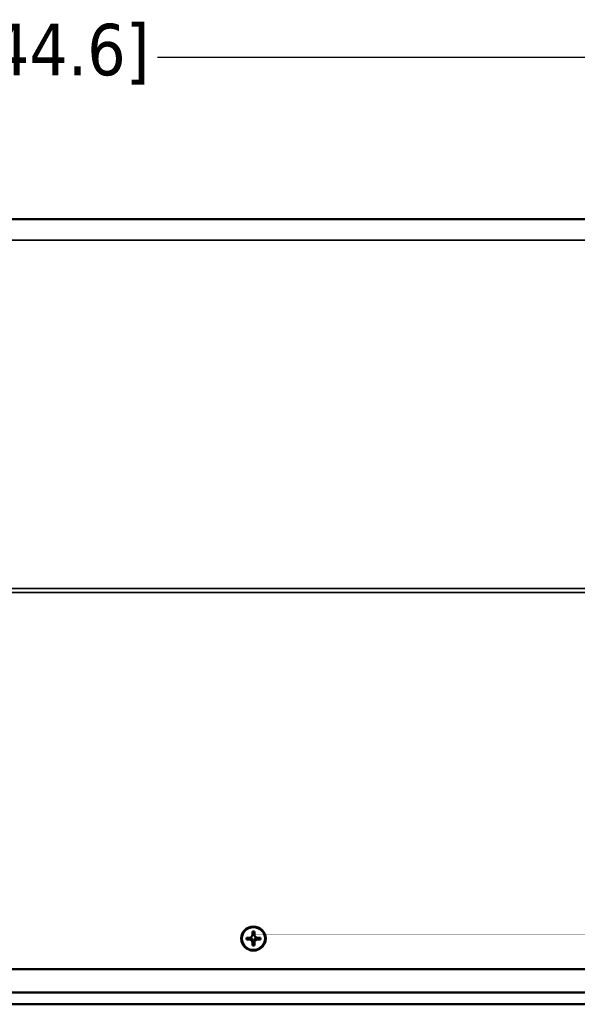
# Model space of a CAD drawing. Header units: inches. Extents: x 1.9 to 64.4, y 1.6 to 69.2.
# Tile 4 of 195: x 41 to 46.4, y 3.3 to 12.9. Entities that reach past the tile are written whole.
import ezdxf

# ---------------------------------------------------------------- set-up
doc = ezdxf.new("R2010")
doc.units = ezdxf.units.IN
doc.header["$MEASUREMENT"] = 0
for name, color, linetype, lineweight in [('Dimension (ANSI)', 7, 'Continuous', 25), ('Visible (ANSI)', 7, 'Continuous', 50), ('Visible Narrow (ANSI)', 7, 'Continuous', 35)]:
    doc.layers.add(name, color=color, linetype=linetype, lineweight=lineweight)
doc.styles.add('Note Text (ANSI)', font='tahoma.ttf')
doc.dimstyles.new('Default (ANSI)', dxfattribs={"dimtxt": 0.5, "dimasz": 0.098425, "dimexe": 0.125, "dimexo": 0.0625, "dimgap": 0.031496, "dimtad": 0, "dimtih": 1, "dimtoh": 1, "dimrnd": 1e-08, "dimzin": 4, "dimdsep": 46, "dimtxsty": 'Note Text (ANSI)', "dimcen": 0.09, "dimdle": 0.393701, "dimclrd": 256, "dimclre": 256, "dimclrt": 256, "dimadec": 0, "dimazin": 1, "dimtfac": 1, "dimtofl": 0, "dimtmove": 0, "dimatfit": 3, "dimfxl": 1, "dimtolj": 1, "dimtzin": 4, "dimlwd": -1, "dimlwe": -1, "dimarcsym": 0})

# ---------------------------------------------------------------- blocks, each defined once
blk = doc.blocks.new('*D12')
at = {"layer": 'Defpoints', "color": 0}
for p in [(58.875, 12.5238), (21.685, 10.949), (58.875, 10.949)]:
    blk.add_point(p, dxfattribs=at)
at = {"layer": 'Dimension (ANSI)'}
for p, q in [((21.685, 11.0115), (21.685, 12.6488)), ((58.875, 11.0115), (58.875, 12.6488)), ((21.7834, 12.5238), (38.2121, 12.5238)), ((58.7766, 12.5238), (42.3479, 12.5238))]:
    blk.add_line(p, q, dxfattribs=at)
for points in [[(21.7834, 12.5403), (21.7834, 12.5074), (21.685, 12.5238)], [(58.7766, 12.5403), (58.7766, 12.5074), (58.875, 12.5238)]]:
    blk.add_solid(points, dxfattribs=at)
at = {"layer": 'Dimension (ANSI)', "insert": (38.2435, 12.8509), "char_height": 0.5, "attachment_point": 1, "style": 'Note Text (ANSI)'}
blk.add_mtext('\\A1;37.19 [944.6]', dxfattribs=at)

msp = doc.modelspace()

# ---------------------------------------------------------------- linework, layer by layer
at = {"layer": 'Visible (ANSI)'}
for p, q in [((21.685, 10.949), (51.8527, 10.949)), ((43.2115, 3.9418), (43.2115, 3.9595)), ((43.2115, 3.9595), (43.239, 3.9595)), ((43.2549, 3.9541), (43.2115, 3.9418)), ((43.239, 3.9418), (43.2115, 3.9418)), ((43.2431, 3.9597), (43.2431, 3.9546)), ((43.2447, 3.96), (43.2447, 3.9593)), ((43.2549, 3.9562), (43.2549, 3.9541)), ((43.2549, 3.9541), (43.2589, 3.9541)), ((43.2675, 3.9767), (43.271, 3.9834)), ((43.271, 3.9909), (43.271, 4.0179)), ((43.271, 4.0179), (43.289, 4.0179)), ((43.2731, 3.9876), (43.271, 3.9876)), ((43.271, 3.9384), (43.2731, 3.9384)), ((43.2851, 3.9958), (43.2749, 3.9958)), ((43.2762, 3.9283), (43.2837, 3.9283)), ((43.289, 3.9876), (43.2868, 3.9876)), ((43.2868, 3.9384), (43.289, 3.9384)), ((43.289, 4.0179), (43.289, 3.9909)), ((43.2924, 3.9767), (43.289, 3.9834)), ((43.3011, 3.9541), (43.305, 3.9541)), ((43.305, 3.9541), (43.305, 3.9562)), ((43.3485, 3.9418), (43.305, 3.9541)), ((43.3153, 3.9593), (43.3153, 3.96)), ((43.3168, 3.9546), (43.3168, 3.9597)), ((43.321, 3.9595), (43.3485, 3.9595)), ((43.3485, 3.9418), (43.321, 3.9418)), ((43.3485, 3.9595), (43.3485, 3.9418)), ((43.271, 3.8834), (43.271, 3.9104)), ((43.289, 3.8834), (43.271, 3.8834)), ((43.2749, 3.9234), (43.2851, 3.9234)), ((43.289, 3.9104), (43.289, 3.8834)), ((58.875, 3.652), (21.685, 3.652)), ((59.1732, 3.4262), (21.3868, 3.4262)), ((59.1732, 3.3111), (21.3868, 3.3111))]:
    msp.add_line(p, q, dxfattribs=at)
for major_axis in [(0.119, 0), (0.1125, 0)]:
    msp.add_ellipse((43.28, 3.9506), major_axis=major_axis, ratio=0.981793, dxfattribs=at)
for centre, major_axis, ratio, start_param, end_param in [((43.239, 3.9909), (0.032, 0), 0.981793, 4.712389, 6.283185), ((43.239, 3.9104), (0.032, 0), 0.981793, 0, 1.570796), ((43.2437, 3.9195), (0.0285, 0.0299), 0.749568, 0.588916, 0.920203), ((43.239, 3.9227), (0.0377, 0), 0.981793, 1.133723, 1.419331), ((43.239, 3.9227), (0.0377, 0), 0.981793, 0.556493, 1.014303), ((43.239, 4.0032), (0.0377, 0), 0.981793, 5.846112, 6.081241), ((43.239, 3.9954), (0.0359, 0), 0.703715, 5.968442, 6.299729), ((43.239, 3.9227), (0.0377, 0), 0.981793, 0.151466, 0.437073), ((43.239, 3.9242), (0, 0.0459), 0.783144, 4.695846, 5.027133), ((43.321, 3.9227), (-0.0377, 0), 0.981793, 5.846112, 6.13172), ((43.321, 4.0032), (-0.0377, 0), 0.981793, 0.201944, 0.437073), ((43.321, 3.9954), (-0.0359, 0), 0.703715, 6.266642, 6.597929), ((43.321, 3.9242), (0, -0.0459), 0.783144, 4.397645, 4.728932), ((43.321, 3.9909), (-0.032, 0), 0.981793, 0, 1.570796), ((43.321, 3.9227), (0.0377, 0), 0.981793, 2.127289, 2.5851), ((43.321, 3.9104), (-0.032, 0), 0.981793, 4.712389, 6.283185), ((43.321, 3.9227), (0.0377, 0), 0.981793, 1.722262, 2.007869), ((43.3162, 3.9195), (-0.0285, 0.0299), 0.749568, 5.362983, 5.69427)]:
    msp.add_ellipse(centre, major_axis=major_axis, ratio=ratio, start_param=start_param, end_param=end_param, dxfattribs=at)
for points, weights in [([(43.2589, 3.9541), (43.2481, 3.9418), (43.239, 3.9418)], [1, 1.0434797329, 1]), ([(43.271, 3.9834), (43.271, 3.9834), (43.271, 3.9909)], [1.01222273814, 1.03612392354, 1]), ([(43.271, 3.9104), (43.271, 3.9193), (43.271, 3.9423)], [1, 1.0434797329, 1]), ([(43.289, 3.9909), (43.289, 3.9834), (43.289, 3.9834)], [1, 1.03612392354, 1.01222273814]), ([(43.289, 3.9423), (43.289, 3.9193), (43.289, 3.9104)], [1, 1.0434797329, 1]), ([(43.321, 3.9418), (43.3118, 3.9418), (43.3011, 3.9541)], [1, 1.0434797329, 1])]:
    msp.add_rational_spline(points, weights, degree=2, dxfattribs=at)
for points in [[(43.2431, 3.9546), (43.2439, 3.9569), (43.2447, 3.9593)], [(43.2749, 3.9234), (43.2756, 3.9258), (43.2762, 3.9283)], [(43.2851, 3.9234), (43.2844, 3.9258), (43.2837, 3.9283)], [(43.3168, 3.9546), (43.3161, 3.9569), (43.3153, 3.9593)]]:
    msp.add_open_spline(points, degree=2, dxfattribs=at)
at = {"layer": 'Visible Narrow (ANSI)'}
for p, q in [((21.685, 10.7452), (58.875, 10.7452)), ((21.685, 7.3569), (58.875, 7.3569)), ((21.685, 7.3182), (58.875, 7.3182))]:
    msp.add_line(p, q, dxfattribs=at)

# ---------------------------------------------------------------- dimensions: what is measured, and where the dimension line sits
at = {"layer": 'Dimension (ANSI)'}
dim = msp.add_linear_dim(base=(58.875, 12.5238), p1=(21.685, 10.949), p2=(58.875, 10.949), angle=180, dimstyle='Default (ANSI)', override={"dimtih": 0, "dimtoh": 0, "dimdec": 2, "dimtp": 0, "dimtm": 0, "dimtdec": 2, "dimatfit": 1}, dxfattribs=at)
dim.commit()
dim.dimension.update_dxf_attribs({"geometry": '*D12', "text_midpoint": (40.28, 12.5238), "dimtype": 160})

doc.saveas('drawing.dxf')
